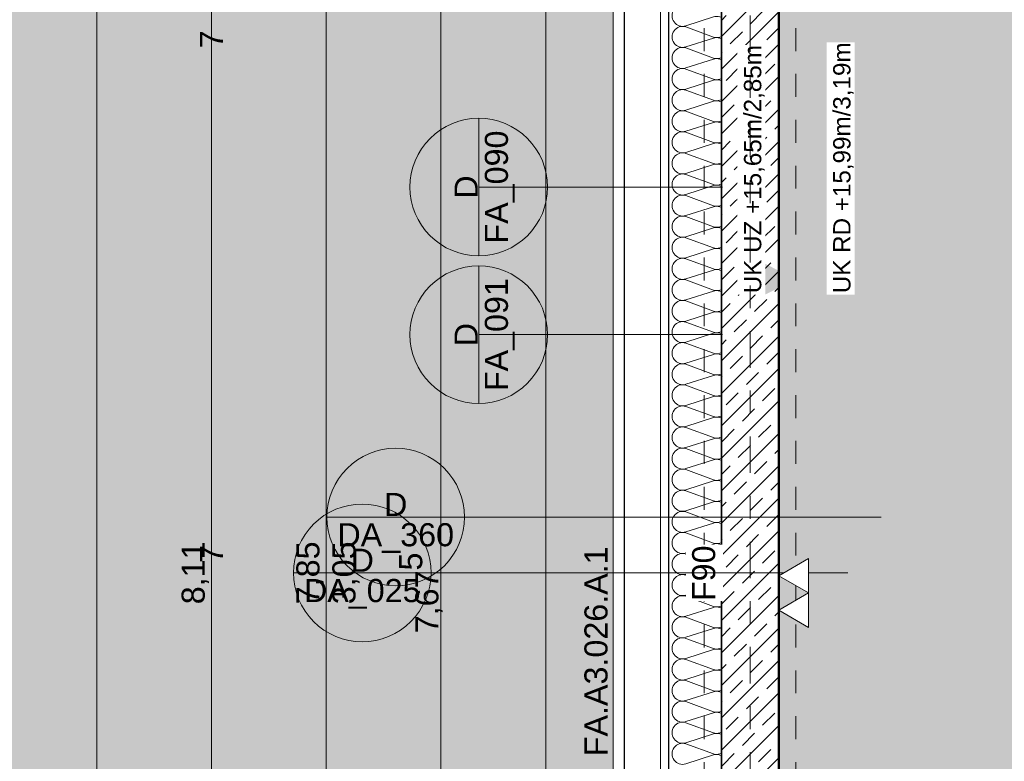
# Model space of a CAD drawing. Header units: metres. Extents: x -180 to 4, y -50 to 6.
# Tile 175 of 256: x -102.6 to -98.31, y -27.89 to -24.66. Entities that reach past the tile are written whole.
import ezdxf

# ---------------------------------------------------------------- set-up
doc = ezdxf.new("R2010")
doc.units = ezdxf.units.M
doc.header["$LTSCALE"] = 0.05
doc.header["$PDMODE"] = 1
doc.header["$PDSIZE"] = -2
doc.linetypes.add('Linienart-20', pattern=[2.116531, 1.058062, -1.058469])
doc.linetypes.add('Linienart-53', pattern=[5.291531, 3.175, -1.058062, 0.352704, -0.705764])
doc.layers.get('0').update_dxf_attribs({"lineweight": 25})
for name, color, linetype, lineweight, true_color in [('30 -33 Aussenwände- 7 Fassade_ Elemente', 7, 'Continuous', 9, 0x00aacc), ('30 -34 Innenwände- 1 tragend', 7, 'Continuous', 13, 0xdd0806), ('30 -35 Decken- 1 Konstruktion-Träger- Stahlbeton', 7, 'Continuous', 13, 0x33aa00), ('30 -36 Dächer- 3 Dachbeläge', 7, 'Continuous', 15, 0x9999ff), ('30 -36 Dächer- 3 Dachbeläge Gründach', 250, 'Continuous', 9, 0x333333), ('70 -72 Beschriftung- 1 Beschriftung allgemein', 7, 'Continuous', 9, 0xff6633), ('70 -72 Beschriftung- 2 Beschriftung Bauteile', 7, 'Continuous', 9, 0x9999ff), ('70 -72 Beschriftung- 7 Detailverweise', 7, 'Continuous', 9, 0x00dd00), ('70 -75 Raumstempel- 1 Raumstempel', 1, 'Continuous', 50, 0xff0000), ('70 -76 Bemaßung- 2 Allgemein', 7, 'Continuous', 5, 0x6666cc)]:
    doc.layers.add(name, color=color, linetype=linetype, lineweight=lineweight, true_color=true_color)
for name, color, linetype, lineweight in [('70 -71 Achsen- 1 Gebäudeachsen', 7, 'Linienart-53', 18), ('70 -75 Raumstempel- 3 Wandstempel', 7, 'Continuous', 50), ('Keine', 7, 'Continuous', 9)]:
    doc.layers.add(name, color=color, linetype=linetype, lineweight=lineweight)
doc.styles.add('Arial', font='arial.ttf')
doc.dimstyles.new('k+k 1_50', dxfattribs={"dimtxt": 0.100689, "dimasz": 0.05302, "dimexe": 0.05, "dimexo": 0.15, "dimgap": 0.01, "dimtad": 1, "dimdec": 3, "dimtxsty": 'Arial', "dimblk": 'VW_SLASH', "dimblk1": 'VW_SLASH', "dimblk2": 'VW_SLASH', "dimcen": 0, "dimdle": 0.05, "dimadec": 3, "dimazin": 0, "dimtfac": 0.75, "dimtdec": 3, "dimtix": 1, "dimtmove": 0, "dimatfit": 0, "dimldrblk": 'VW_SLASH-1', "dimfxl": 0.125, "dimfxlon": 1, "dimfrac": 2, "dimtolj": 1, "dimarcsym": 0})

# ---------------------------------------------------------------- blocks, each defined once
blk = doc.blocks.new('Gruppe-1514')
at = {"layer": '30 -33 Aussenwände- 7 Fassade_ Elemente', "color": 7, "lineweight": 9, "transparency": 33554687, "flags": 128}
blk.add_lwpolyline([(0.2065, -10.2723, 1.372583), (0.2065, -10.1848), (0.0865, -10.2234, -1.372995), (0.0865, -10.136), (0.2065, -10.1803, 1.372583), (0.2065, -10.0929), (0.0865, -10.1315, -1.372995), (0.0865, -10.044), (0.2065, -10.0884, 1.372583), (0.2065, -10.001), (0.0865, -10.0395, -1.372995), (0.0865, -9.9521), (0.2065, -9.9965, 1.372583), (0.2065, -9.909), (0.0865, -9.9476, -1.372995), (0.0865, -9.8602), (0.2065, -9.9045, 1.372583), (0.2065, -9.8171), (0.0865, -9.8557, -1.372995), (0.0865, -9.7683), (0.2065, -9.8126, 1.372583), (0.2065, -9.7252), (0.0865, -9.7638, -1.372995), (0.0865, -9.6763), (0.2065, -9.7207, 1.372583), (0.2065, -9.6333), (0.0865, -9.6718, -1.372995), (0.0865, -9.5844), (0.2065, -9.6288, 1.372583), (0.2065, -9.5413), (0.0865, -9.5799, -1.372995), (0.0865, -9.4925), (0.2065, -9.5368, 1.372583), (0.2065, -9.4494), (0.0865, -9.488, -1.372995), (0.0865, -9.4006), (0.2065, -9.4449, 1.372583), (0.2065, -9.3575), (0.0865, -9.3961, -1.372995), (0.0865, -9.3086), (0.2065, -9.353, 1.372583), (0.2065, -9.2656), (0.0865, -9.3041, -1.372995), (0.0865, -9.2167), (0.2065, -9.2611, 1.372583), (0.2065, -9.1736), (0.0865, -9.2122, -1.372995), (0.0865, -9.1248), (0.2065, -9.1691, 1.372583), (0.2065, -9.0817), (0.0865, -9.1203, -1.372995), (0.0865, -9.0328), (0.2065, -9.0772, 1.372583), (0.2065, -8.9898), (0.0865, -9.0283, -1.372995), (0.0865, -8.9409), (0.2065, -8.9853, 1.372583), (0.2065, -8.8979), (0.0865, -8.9364, -1.372995), (0.0865, -8.849), (0.2065, -8.8934, 1.372583), (0.2065, -8.8059), (0.0865, -8.8445, -1.372995), (0.0865, -8.7571), (0.2065, -8.8014, 1.372583), (0.2065, -8.714), (0.0865, -8.7526, -1.372995), (0.0865, -8.6651), (0.2065, -8.7095, 1.372583), (0.2065, -8.6221), (0.0865, -8.6606, -1.372995), (0.0865, -8.5732), (0.2065, -8.6176, 1.372583), (0.2065, -8.5301), (0.0865, -8.5687, -1.372995), (0.0865, -8.4813), (0.2065, -8.5256, 1.372583), (0.2065, -8.4382), (0.0865, -8.4768, -1.372995), (0.0865, -8.3894), (0.2065, -8.4337, 1.372583), (0.2065, -8.3463), (0.0865, -8.3849, -1.372995), (0.0865, -8.2974), (0.2065, -8.3418, 1.372583), (0.2065, -8.2544), (0.0865, -8.2929, -1.372995), (0.0865, -8.2055), (0.2065, -8.2499, 1.372583), (0.2065, -8.1624), (0.0865, -8.201, -1.372995), (0.0865, -8.1136), (0.2065, -8.1579, 1.372583), (0.2065, -8.0705), (0.0865, -8.1091, -1.372995), (0.0865, -8.0217), (0.2065, -8.066, 1.372583), (0.2065, -7.9786), (0.0865, -8.0172, -1.372995), (0.0865, -7.9297), (0.2065, -7.9741, 1.372583), (0.2065, -7.8867), (0.0865, -7.9252, -1.372995), (0.0865, -7.8378), (0.2065, -7.8822, 1.372583), (0.2065, -7.7947), (0.0865, -7.8333, -1.372995), (0.0865, -7.7459), (0.2065, -7.7902, 1.372583), (0.2065, -7.7028), (0.0865, -7.7414, -1.372995), (0.0865, -7.654), (0.2065, -7.6983, 1.372583), (0.2065, -7.6109), (0.0865, -7.6495, -1.372995), (0.0865, -7.562), (0.2065, -7.6064, 1.372583), (0.2065, -7.519), (0.0865, -7.5575, -1.372995), (0.0865, -7.4701), (0.2065, -7.5145, 1.372583), (0.2065, -7.427), (0.0865, -7.4656, -1.372995), (0.0865, -7.3782), (0.2065, -7.4225, 1.372583), (0.2065, -7.3351), (0.0865, -7.3737, -1.372995), (0.0865, -7.2862), (0.2065, -7.3306, 1.372583), (0.2065, -7.2432), (0.0865, -7.2817, -1.372995), (0.0865, -7.1943), (0.2065, -7.2387, 1.372583), (0.2065, -7.1513), (0.0865, -7.1898, -1.372995), (0.0865, -7.1024), (0.2065, -7.1468, 1.372583), (0.2065, -7.0593), (0.0865, -7.0979, -1.372995), (0.0865, -7.0105), (0.2065, -7.0548, 1.372583), (0.2065, -6.9674), (0.0865, -7.006, -1.372995), (0.0865, -6.9185)], format="xyb", dxfattribs=at)
blk = doc.blocks.new('Gruppe-1515')
at = {"layer": '30 -33 Aussenwände- 7 Fassade_ Elemente', "color": 7, "transparency": 33554687}
blk.add_blockref('Gruppe-1514', (0, 0), dxfattribs=at)
blk = doc.blocks.new('Dämmung-75')
at = {"layer": '30 -33 Aussenwände- 7 Fassade_ Elemente', "color": 7, "transparency": 33554687}
blk.add_blockref('Gruppe-1515', (0, 0), dxfattribs=at)
at = {"layer": '30 -33 Aussenwände- 7 Fassade_ Elemente', "color": 0, "flags": 1}
for tag in ['prm0_value', 'prm1_value', 'prm2_value', 'prm3_value', 'prm4_value', 'prm5_value', 'prm6_value', 'IFC_UUID', 'instanceID', 'prm0_name', 'prm0_type', 'prm1_name', 'prm1_type', 'prm2_name', 'prm2_type', 'prm3_name', 'prm3_type', 'prm4_name', 'prm4_type', 'prm5_name', 'prm5_type', 'prm6_name', 'prm6_type']:
    blk.add_attdef(tag, (-99.7718, -30.972), '', height=0.00018, dxfattribs=at)
blk = doc.blocks.new('Gruppe-1528')
at = {"color": 255}
blk.add_wipeout([(-100.018, -31.197), (-100.018, -22.947), (-99.221, -22.947), (-99.221, -31.197)], dxfattribs=at).dxf.layer = '30 -33 Aussenwände- 7 Fassade_ Elemente'
blk.add_wipeout([(-99.776, -30.972), (-99.428, -30.972), (-99.428, -23.172), (-99.776, -23.172), (-99.776, -23.017), (-100.018, -23.017), (-100.018, -31.127), (-99.776, -31.127)], dxfattribs=at).dxf.layer = '30 -33 Aussenwände- 7 Fassade_ Elemente'
at = {"layer": '30 -33 Aussenwände- 7 Fassade_ Elemente', "flags": 128}
blk.add_lwpolyline([(-99.776, -30.972), (-99.428, -30.972), (-99.428, -23.172), (-99.776, -23.172), (-99.776, -23.017), (-100.018, -23.017), (-100.018, -31.127), (-99.776, -31.127)], close=True, dxfattribs=at)
at = {"color": 255, "lineweight": 25}
blk.add_wipeout([(-99.776, -31.197), (-99.776, -22.947), (-99.661, -22.947), (-99.661, -23.172), (-99.503, -23.172), (-99.503, -30.972), (-99.661, -30.972), (-99.661, -31.197)], dxfattribs=at).dxf.layer = '30 -33 Aussenwände- 7 Fassade_ Elemente'
at = {"layer": '30 -33 Aussenwände- 7 Fassade_ Elemente', "lineweight": 25}
blk.add_line((-99.776, -31.197), (-99.776, -22.947), dxfattribs=at)
at = {"layer": '30 -33 Aussenwände- 7 Fassade_ Elemente', "lineweight": 25, "flags": 128}
blk.add_lwpolyline([(-99.661, -22.947), (-99.661, -23.172), (-99.503, -23.172), (-99.503, -30.972), (-99.661, -30.972), (-99.661, -31.197)], dxfattribs=at)
at = {"layer": '30 -33 Aussenwände- 7 Fassade_ Elemente', "color": 7, "rotation": 180}
blk.add_blockref('Dämmung-75', (-99.4945, -34.872), dxfattribs=at)
at = {"color": 255, "lineweight": 25}
blk.add_wipeout([(-99.968, -30.947), (-99.968, -23.197), (-99.776, -23.197), (-99.776, -30.947)], dxfattribs=at).dxf.layer = '30 -33 Aussenwände- 7 Fassade_ Elemente'
at = {"layer": '30 -33 Aussenwände- 7 Fassade_ Elemente', "lineweight": 25, "flags": 128}
blk.add_lwpolyline([(-99.968, -30.947), (-99.968, -23.197), (-99.776, -23.197), (-99.776, -30.947)], close=True, dxfattribs=at)
blk = doc.blocks.new('Gruppe-4258')
at = {"layer": '30 -35 Decken- 1 Konstruktion-Träger- Stahlbeton', "color": 7, "linetype": 'Linienart-20', "lineweight": 13, "transparency": 33554687}
for p, q in [((-99.621, -11.897), (-99.621, -30.997)), ((-99.221, -11.897), (-99.221, -30.997))]:
    blk.add_line(p, q, dxfattribs=at)
at = {"layer": '30 -35 Decken- 1 Konstruktion-Träger- Stahlbeton', "color": 0, "flags": 1}
for tag in ['IFC_UUID', 'instanceID']:
    blk.add_attdef(tag, (-99.621, -30.997), '', height=0.00018, dxfattribs=at)
blk = doc.blocks.new('_03-OG3_Tragwerk (2D)')
at = {"layer": '30 -33 Aussenwände- 7 Fassade_ Elemente', "color": 7}
blk.add_blockref('Gruppe-1528', (0, 0), dxfattribs=at)
at = {"color": 255, "lineweight": 5, "transparency": 33554687}
blk.add_wipeout([(-99.546, -23.147), (-99.296, -23.147), (-99.296, -30.997), (-99.546, -30.997)], dxfattribs=at).dxf.layer = '30 -34 Innenwände- 1 tragend'
at = {"layer": '30 -34 Innenwände- 1 tragend', "linetype": 'Continuous', "lineweight": 9, "transparency": 33554687}
h = blk.add_hatch(dxfattribs=at)
h.set_pattern_fill('Stahlbeton1 1mm SRF', style=0, pattern_type=2)
h.set_pattern_definition([(45, (0, 0), (0.07071068, -0.07071068), []), (45, (0.03536, -0.03536), (0.07071068, -0.07071068), [0.075, -0.05])])
h.paths.add_polyline_path([(-99.546, -23.147), (-99.296, -23.147), (-99.296, -30.997), (-99.546, -30.997)])
at = {"color": 255, "lineweight": 5, "transparency": 33554687}
blk.add_wipeout([(-99.296, -23.147), (-99.546, -23.147), (-99.546, -30.997), (-99.296, -30.997)], dxfattribs=at).dxf.layer = '30 -34 Innenwände- 1 tragend'
at = {"layer": '30 -34 Innenwände- 1 tragend', "linetype": 'Continuous', "lineweight": 9, "transparency": 33554687}
h = blk.add_hatch(dxfattribs=at)
h.set_pattern_fill('Stahlbeton1  SRF', style=0, pattern_type=2)
h.set_pattern_definition([(45, (0, 0), (0.07071068, -0.07071068), []), (45, (0.03536, -0.03536), (0.07071068, -0.07071068), [0.075, -0.05])])
h.paths.add_polyline_path([(-99.296, -23.147), (-99.546, -23.147), (-99.546, -30.997), (-99.296, -30.997)])
at = {"layer": '30 -34 Innenwände- 1 tragend', "color": 7, "linetype": 'Continuous', "lineweight": 35, "transparency": 33554687}
for p, q in [((-99.546, -23.147), (-99.546, -30.997)), ((-99.296, -23.147), (-99.296, -30.997))]:
    blk.add_line(p, q, dxfattribs=at)
at = {"layer": '30 -34 Innenwände- 1 tragend', "transparency": 33554687}
for p, q in [((-99.546, -23.147), (-99.546, -30.997)), ((-99.296, -23.147), (-99.296, -30.997))]:
    blk.add_line(p, q, dxfattribs=at)
at = {"layer": '30 -35 Decken- 1 Konstruktion-Träger- Stahlbeton'}
blk.add_blockref('Gruppe-4258', (0, 0), dxfattribs=at)
blk = doc.blocks.new('Gruppe-7578')
at = {"color": 255}
blk.add_wipeout([(-99.5384, -27.195), (-99.5384, -26.9491), (-99.7006, -26.9491), (-99.7006, -27.195)], dxfattribs=at).dxf.layer = '70 -75 Raumstempel- 3 Wandstempel'
at = {"layer": '70 -75 Raumstempel- 3 Wandstempel', "insert": (-99.6736, -27.195), "char_height": 0.10069, "attachment_point": 1, "rotation": 90, "line_spacing_factor": 0.970891, "style": 'Arial'}
blk.add_mtext('F90', dxfattribs=at)
blk = doc.blocks.new('Gruppe-8349')
at = {"layer": '70 -72 Beschriftung- 7 Detailverweise'}
blk.add_line((-0.335, 0), (-0.935, 0), dxfattribs=at)
at = {"layer": '70 -72 Beschriftung- 7 Detailverweise', "flags": 128}
blk.add_lwpolyline([(-0.335, 0), (-0.3364, -0.0294), (-0.3408, -0.0585), (-0.3479, -0.0871), (-0.3578, -0.1148), (-0.3704, -0.1414), (-0.3856, -0.1667), (-0.4031, -0.1903), (-0.4229, -0.2121), (-0.4447, -0.2319), (-0.4683, -0.2494), (-0.4936, -0.2646), (-0.5202, -0.2772), (-0.5479, -0.2871), (-0.5765, -0.2942), (-0.6056, -0.2986), (-0.635, -0.3), (-0.6644, -0.2986), (-0.6935, -0.2942), (-0.7221, -0.2871), (-0.7498, -0.2772), (-0.7764, -0.2646), (-0.8017, -0.2494), (-0.8253, -0.2319), (-0.8471, -0.2121), (-0.8669, -0.1903), (-0.8844, -0.1667), (-0.8996, -0.1414), (-0.9122, -0.1148), (-0.9221, -0.0871), (-0.9292, -0.0585), (-0.9336, -0.0294), (-0.935, 0), (-0.9336, 0.0294), (-0.9292, 0.0585), (-0.9221, 0.0871), (-0.9122, 0.1148), (-0.8996, 0.1414), (-0.8844, 0.1667), (-0.8669, 0.1903), (-0.8471, 0.2121), (-0.8253, 0.2319), (-0.8017, 0.2494), (-0.7764, 0.2646), (-0.7498, 0.2772), (-0.7221, 0.2871), (-0.6935, 0.2942), (-0.6644, 0.2986), (-0.635, 0.3), (-0.6056, 0.2986), (-0.5765, 0.2942), (-0.5479, 0.2871), (-0.5202, 0.2772), (-0.4936, 0.2646), (-0.4683, 0.2494), (-0.4447, 0.2319), (-0.4229, 0.2121), (-0.4031, 0.1903), (-0.3856, 0.1667), (-0.3704, 0.1414), (-0.3578, 0.1148), (-0.3479, 0.0871), (-0.3408, 0.0585), (-0.3364, 0.0294)], close=True, dxfattribs=at)
at = {"layer": '70 -72 Beschriftung- 7 Detailverweise'}
blk.add_point((-0.635, 0), dxfattribs=at)
at = {"layer": '70 -72 Beschriftung- 7 Detailverweise', "line_spacing_factor": 0.96878, "style": 'Arial'}
for s, insert, char_height, attachment_point in [('D', (-0.635, 0.0046), 0.1007, 8), ('DA_025', (-0.635, -0.0267), 0.10069, 2)]:
    blk.add_mtext(s, dxfattribs=dict(at, insert=insert, char_height=char_height, attachment_point=attachment_point))
blk = doc.blocks.new('Referenzmarkierung-55')
at = {"layer": '70 -72 Beschriftung- 7 Detailverweise', "transparency": 33554687}
for q in [(-0.635, 0), (1.4805, 0)]:
    blk.add_line((0, 0), q, dxfattribs=at)
at = {"layer": '70 -72 Beschriftung- 7 Detailverweise', "color": 7, "transparency": 33554687}
blk.add_blockref('Gruppe-8349', (0, 0), dxfattribs=at)
blk = doc.blocks.new('Gruppe-8878')
at = {"layer": '30 -36 Dächer- 3 Dachbeläge Gründach', "linetype": 'Continuous', "lineweight": 0, "true_color": 0xe7eedf, "transparency": 33554687}
blk.add_hatch(color=254, dxfattribs=at).paths.add_polyline_path([(-100.01799996, -31.79404198), (-100.01799996, -31.61704198), (-100.31099996, -31.61704198), (-100.31099996, -12.39704198), (-159.47099996, -12.39704198), (-159.47099996, -39.25704198), (-99.61099996, -39.25704198), (-99.61099996, -31.79404198)])
at = {"layer": '30 -36 Dächer- 3 Dachbeläge Gründach', "flags": 128}
blk.add_lwpolyline([(-100.01799996, -31.79404198), (-100.01799996, -31.61704198), (-100.31099996, -31.61704198), (-100.31099996, -12.39704198), (-159.47099996, -12.39704198), (-159.47099996, -39.25704198), (-99.61099996, -39.25704198), (-99.61099996, -31.79404198)], close=True, dxfattribs=at)
at = {"color": 255, "linetype": 'Continuous', "lineweight": 9, "transparency": 33554687}
blk.add_wipeout([(-99.13099996, -31.79404198), (-99.13099996, -39.73704198), (-129.83124836, -39.73704198), (-129.83124836, -39.25704198), (-100.31099996, -39.25704198), (-100.31099996, -12.71704198), (-129.83124836, -12.71704198), (-129.83124836, -12.23704198), (-100.01799996, -12.23704198), (-100.01799996, -31.12704198), (-99.83999996, -31.12704198), (-99.83999996, -31.61604198), (-99.35099996, -31.61604198), (-99.35099996, -31.79404198)], dxfattribs=at).dxf.layer = '30 -36 Dächer- 3 Dachbeläge'
at = {"layer": '30 -36 Dächer- 3 Dachbeläge', "linetype": 'Continuous', "lineweight": 9, "transparency": 33554687}
h = blk.add_hatch(dxfattribs=at)
h.set_pattern_fill('{914A209A-ED12-11EE-87B6-5CE', style=0, pattern_type=2)
h.set_pattern_definition([(-22, (-91.4235, -34.937042), (-0.018555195, 0.04226461), [0.000625, -0.061875]), (14, (-91.415251, -34.959718), (-0.0371103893, -0.0278327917), [0.000625, -0.030625]), (-3.77456, (-91.474014, -34.97415), (-0.01958604, 0.065974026), [0.00028186, -0.093671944]), (-68, (-91.30392, -34.91024), (0.1926424, 0.04407994), [0.00028125, -0.09346875]), (96, (-91.437934, -35.001983), (-0.036105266, -0.06319548), [0.0005625, -0.0931875]), (132, (-91.4101, -34.97828), (0.040202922, 0.004123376), [0.0003125, -0.0621875]), (-17, (-91.442055, -34.96178), (0.0930531, 0.028928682), [0.000625, -0.061875]), (-145, (-91.4369, -34.956625), (0.06266964, -0.040092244), [0.000625, -0.061875]), (-137, (-91.45133, -34.953533), (0.049444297, -0.02123569), [0.000625, -0.061875])])
h.paths.add_polyline_path([(-100.01799996, -31.12704198), (-99.83999996, -31.12704198), (-99.83999996, -31.61604198), (-99.35099996, -31.61604198), (-99.35099996, -31.79404198), (-99.13099996, -31.79404198), (-99.13099996, -39.73704198), (-160.51099996, -39.73704198), (-160.51099996, -31.61704198), (-159.93099996, -31.61704198), (-159.93099996, -12.23704198), (-100.01799996, -12.23704198)])
h.paths.add_polyline_path([(-159.47099996, -39.25704198), (-100.31099996, -39.25704198), (-100.31099996, -12.71704198), (-159.47099996, -12.71704198)])
at = {"layer": '30 -36 Dächer- 3 Dachbeläge', "color": 161, "linetype": 'Continuous', "lineweight": 9, "true_color": 0x9999ff, "transparency": 33554687, "flags": 128}
for points in [[(-100.01799996, -31.12704198), (-99.83999996, -31.12704198), (-99.83999996, -31.61604198), (-99.35099996, -31.61604198), (-99.35099996, -31.79404198), (-99.13099996, -31.79404198), (-99.13099996, -39.73704198), (-160.51099996, -39.73704198), (-160.51099996, -31.61704198), (-159.93099996, -31.61704198), (-159.93099996, -12.23704198), (-100.01799996, -12.23704198)], [(-159.47099996, -39.25704198), (-100.31099996, -39.25704198), (-100.31099996, -12.71704198), (-159.47099996, -12.71704198)]]:
    blk.add_lwpolyline(points, close=True, dxfattribs=at)
at = {"layer": '70 -72 Beschriftung- 7 Detailverweise'}
blk.add_line((-100.66509163, -26.82876819), (-101.26509163, -26.82876819), dxfattribs=at)
at = {"layer": '70 -72 Beschriftung- 7 Detailverweise', "transparency": 33554687}
for q in [(-100.96509163, -26.82876819), (-98.84956613, -26.82876819)]:
    blk.add_line((-100.33009163, -26.82876819), q, dxfattribs=at)
at = {"layer": '70 -72 Beschriftung- 7 Detailverweise', "flags": 128}
blk.add_lwpolyline([(-100.66509163, -26.82876819), (-100.66653621, -26.85817333), (-100.67085605, -26.88729529), (-100.67800953, -26.91585359), (-100.68792777, -26.94357322), (-100.70051525, -26.97018721), (-100.71565075, -26.99543926), (-100.7331885, -27.01908618), (-100.7529596, -27.04090023), (-100.77477365, -27.06067133), (-100.79842056, -27.07820908), (-100.82367261, -27.09334457), (-100.8502866, -27.10593205), (-100.87800623, -27.11585029), (-100.90656454, -27.12300378), (-100.93568649, -27.12732361), (-100.96509163, -27.12876819), (-100.99449677, -27.12732361), (-101.02361873, -27.12300378), (-101.05217704, -27.11585029), (-101.07989666, -27.10593205), (-101.10651065, -27.09334457), (-101.1317627, -27.07820908), (-101.15540962, -27.06067133), (-101.17722367, -27.04090023), (-101.19699477, -27.01908618), (-101.21453252, -26.99543926), (-101.22966801, -26.97018721), (-101.24225549, -26.94357322), (-101.25217373, -26.91585359), (-101.25932722, -26.88729529), (-101.26364705, -26.85817333), (-101.26509163, -26.82876819), (-101.26364705, -26.79936305), (-101.25932722, -26.7702411), (-101.25217373, -26.74168279), (-101.24225549, -26.71396316), (-101.22966801, -26.68734917), (-101.21453252, -26.66209712), (-101.19699477, -26.63845021), (-101.17722367, -26.61663616), (-101.15540962, -26.59686506), (-101.1317627, -26.57932731), (-101.10651065, -26.56419181), (-101.07989666, -26.55160433), (-101.05217704, -26.54168609), (-101.02361873, -26.53453261), (-100.99449677, -26.53021277), (-100.96509163, -26.52876819), (-100.93568649, -26.53021277), (-100.90656454, -26.53453261), (-100.87800623, -26.54168609), (-100.8502866, -26.55160433), (-100.82367261, -26.56419181), (-100.79842056, -26.57932731), (-100.77477365, -26.59686506), (-100.7529596, -26.61663616), (-100.7331885, -26.63845021), (-100.71565075, -26.66209712), (-100.70051525, -26.68734917), (-100.68792777, -26.71396316), (-100.67800953, -26.74168279), (-100.67085605, -26.7702411), (-100.66653621, -26.79936305)], close=True, dxfattribs=at)
at = {"layer": '70 -72 Beschriftung- 7 Detailverweise'}
blk.add_point((-100.96509163, -26.82876819), dxfattribs=at)
blk.add_blockref('Referenzmarkierung-55', (-100.47599996, -27.07204198), dxfattribs=at)
at = {"layer": '70 -72 Beschriftung- 7 Detailverweise', "line_spacing_factor": 0.96878, "style": 'Arial'}
for s, insert, char_height, attachment_point in [('D', (-100.96509163, -26.82418208), 0.10068866, 8), ('DA_360', (-100.96509163, -26.85543231), 0.100688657, 2)]:
    blk.add_mtext(s, dxfattribs=dict(at, insert=insert, char_height=char_height, attachment_point=attachment_point))
blk = doc.blocks.new('_OG3_2D (2D)')
at = {"layer": '70 -75 Raumstempel- 1 Raumstempel', "linetype": 'Continuous', "lineweight": 0, "true_color": 0xff0000}
blk.add_hatch(color=1, dxfattribs=at).paths.add_polyline_path([(-91.39599996, -22.91204198), (-91.39599996, -23.32204198), (-91.24599996, -23.32204198), (-91.24599996, -30.99704198), (-99.29599996, -30.99704198), (-99.29599996, -23.32204198), (-94.30099996, -23.32204198), (-94.30099996, -22.91204198)])
at = {"layer": '30 -33 Aussenwände- 7 Fassade_ Elemente', "flags": 128}
blk.add_lwpolyline([(-0.03099996, -0.05704198), (-0.03099996, -20.33704198), (-24.78099996, -20.33704198), (-24.78099996, -31.58704198), (-50.31099996, -31.58704198), (-50.31099996, -20.33704198), (-74.28099996, -20.33704198), (-74.28099996, -31.58704198), (-99.81099996, -31.58704198), (-99.81099996, -11.30704198), (-83.31099996, -11.30704198), (-83.31099996, -0.05704198), (-49.53099996, -0.05704198), (-49.53099996, -11.30704198), (-33.81099996, -11.30704198), (-33.81099996, -0.05704198)], close=True, dxfattribs=at)
at = {"layer": '70 -75 Raumstempel- 1 Raumstempel', "flags": 128}
blk.add_lwpolyline([(-91.39599996, -22.91204198), (-91.39599996, -23.32204198), (-91.24599996, -23.32204198), (-91.24599996, -30.99704198), (-99.29599996, -30.99704198), (-99.29599996, -23.32204198), (-94.30099996, -23.32204198), (-94.30099996, -22.91204198)], close=True, dxfattribs=at)
at = {"layer": '70 -75 Raumstempel- 3 Wandstempel', "color": 7}
blk.add_blockref('Gruppe-7578', (0, 0), dxfattribs=at)
at = {"layer": '70 -72 Beschriftung- 1 Beschriftung allgemein', "color": 7}
blk.add_blockref('Gruppe-8878', (0, 0), dxfattribs=at)
blk = doc.blocks.new('VW_SLASH')
at = {"color": 0, "linetype": 'ByBlock', "lineweight": -2, "transparency": 16777216}
blk.add_line((0.943, 0), (-1, 0), dxfattribs=at)
at = {"color": 0, "lineweight": 20, "transparency": 16777216, "flags": 128}
blk.add_lwpolyline([(0.5, 0.5), (-0.5, -0.5)], dxfattribs=at)
blk = doc.blocks.new('*D9801')
at = {"layer": '70 -76 Bemaßung- 2 Allgemein', "color": 0, "lineweight": -2}
for p, q in [((-100.643, -23.322), (-100.818, -23.322)), ((-100.768, -30.944), (-100.768, -23.3751)), ((-100.643, -30.997), (-100.818, -30.997))]:
    blk.add_line(p, q, dxfattribs=at)
at = {"layer": 'Defpoints', "color": 0}
for p in [(-100.768, -23.322), (-99.221, -23.322), (-99.196, -30.997)]:
    blk.add_point(p, dxfattribs=at)
at = {"layer": '70 -76 Bemaßung- 2 Allgemein', "color": 0, "lineweight": -2, "xscale": 0.05302001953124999, "yscale": 0.05302001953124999, "zscale": 0.05302001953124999}
for p, rotation in [((-100.768, -23.322), 90), ((-100.768, -30.997), 270)]:
    blk.add_blockref('VW_SLASH', p, dxfattribs=dict(at, rotation=rotation))
at = {"layer": '70 -76 Bemaßung- 2 Allgemein', "color": 0, "insert": (-100.8552, -27.1595), "char_height": 0.100689, "attachment_point": 5, "rotation": 90, "style": 'Arial'}
blk.add_mtext('\\A1;7,67\\S5^ ;', dxfattribs=at)
blk = doc.blocks.new('VW_SLASH-1')
at = {"color": 0, "linetype": 'ByBlock', "lineweight": -2, "transparency": 16777216}
blk.add_line((0.943, 0), (-1, 0), dxfattribs=at)
at = {"color": 0, "lineweight": 5, "transparency": 16777216, "flags": 128}
blk.add_lwpolyline([(0.5, 0.5), (-0.5, -0.5)], dxfattribs=at)
blk = doc.blocks.new('Gruppe-9204')
at = {"layer": '70 -76 Bemaßung- 2 Allgemein', "insert": (-101.2413, -27.072), "char_height": 0.10069, "width": 0.455, "attachment_point": 2, "rotation": 90, "line_spacing_factor": 0.96878, "style": 'Arial'}
blk.add_mtext('3,05', dxfattribs=at)
blk = doc.blocks.new('Gruppe-9315')
at = {"color": 255, "linetype": 'Continuous', "lineweight": 9}
blk.add_wipeout([(-99.1661, -27.1595), (-99.296, -27.0845), (-99.1661, -27.0095)], dxfattribs=at).dxf.layer = '70 -72 Beschriftung- 2 Beschriftung Bauteile'
at = {"layer": '70 -72 Beschriftung- 2 Beschriftung Bauteile', "linetype": 'Continuous', "lineweight": 9, "flags": 128}
blk.add_lwpolyline([(-99.1661, -27.1595), (-99.296, -27.0845), (-99.1661, -27.0095)], close=True, dxfattribs=at)
at = {"color": 255, "linetype": 'Continuous', "lineweight": 9}
blk.add_wipeout([(-99.1661, -27.3095), (-99.296, -27.2345), (-99.1661, -27.1595)], dxfattribs=at).dxf.layer = '70 -72 Beschriftung- 2 Beschriftung Bauteile'
at = {"layer": '70 -72 Beschriftung- 2 Beschriftung Bauteile', "linetype": 'Continuous', "lineweight": 9, "flags": 128}
blk.add_lwpolyline([(-99.1661, -27.3095), (-99.296, -27.2345), (-99.1661, -27.1595)], close=True, dxfattribs=at)
at = {"layer": '70 -72 Beschriftung- 2 Beschriftung Bauteile', "linetype": 'Continuous', "lineweight": 5}
blk.add_point((-99.296, -27.1595), dxfattribs=at)
blk = doc.blocks.new('Gruppe-9316')
at = {"layer": '70 -72 Beschriftung- 2 Beschriftung Bauteile', "color": 7}
blk.add_blockref('Gruppe-9315', (0, 0), dxfattribs=at)
blk = doc.blocks.new('Gruppe-9507')
at = {"layer": '70 -76 Bemaßung- 2 Allgemein', "color": 7, "linetype": 'Continuous'}
blk.add_solid([(-99.0875, -25.8586), (-99.221, -25.792), (-99.0876, -25.7251)], dxfattribs=at)
at = {"color": 255}
blk.add_wipeout([(-98.9658, -25.8586), (-98.9658, -24.7595), (-99.0875, -24.7595), (-99.0875, -25.8586)], dxfattribs=at).dxf.layer = '70 -76 Bemaßung- 2 Allgemein'
at = {"layer": '70 -76 Bemaßung- 2 Allgemein', "insert": (-98.9693, -24.7595), "char_height": 0.075516, "attachment_point": 9, "rotation": 90, "line_spacing_factor": 0.973705, "style": 'Arial'}
blk.add_mtext('UK RD +15,99m/3,19m', dxfattribs=at)
blk = doc.blocks.new('Gruppe-9508')
at = {"color": 255}
blk.add_wipeout([(-99.3545, -25.8586), (-99.3545, -24.7713), (-99.4762, -24.7713), (-99.4762, -25.8586)], dxfattribs=at).dxf.layer = '70 -76 Bemaßung- 2 Allgemein'
at = {"layer": '70 -76 Bemaßung- 2 Allgemein', "color": 7, "linetype": 'Continuous'}
blk.add_solid([(-99.3545, -25.8586), (-99.221, -25.792), (-99.3544, -25.7251)], dxfattribs=at)
at = {"layer": '70 -76 Bemaßung- 2 Allgemein', "insert": (-99.358, -24.7713), "char_height": 0.075516, "attachment_point": 9, "rotation": 90, "line_spacing_factor": 0.973705, "style": 'Arial'}
blk.add_mtext('UK UZ +15,65m/2,85m', dxfattribs=at)
blk = doc.blocks.new('Gruppe-9556')
at = {"layer": '70 -76 Bemaßung- 2 Allgemein'}
blk.add_blockref('Gruppe-9507', (0, 0), dxfattribs=at)
blk.add_blockref('Gruppe-9508', (0, 0), dxfattribs=at)
blk = doc.blocks.new('Gruppe-9695')
at = {"layer": '70 -72 Beschriftung- 7 Detailverweise'}
blk.add_line((-100.6034, -25.7335), (-100.6034, -26.3335), dxfattribs=at)
at = {"layer": '70 -72 Beschriftung- 7 Detailverweise', "flags": 128}
blk.add_lwpolyline([(-100.3034, -26.0335), (-100.3048, -26.0629), (-100.3091, -26.092), (-100.3163, -26.1206), (-100.3262, -26.1483), (-100.3388, -26.1749), (-100.3539, -26.2002), (-100.3714, -26.2238), (-100.3912, -26.2456), (-100.413, -26.2654), (-100.4367, -26.2829), (-100.4619, -26.2981), (-100.4885, -26.3106), (-100.5163, -26.3206), (-100.5448, -26.3277), (-100.5739, -26.332), (-100.6034, -26.3335), (-100.6328, -26.332), (-100.6619, -26.3277), (-100.6904, -26.3206), (-100.7182, -26.3106), (-100.7448, -26.2981), (-100.77, -26.2829), (-100.7937, -26.2654), (-100.8155, -26.2456), (-100.8353, -26.2238), (-100.8528, -26.2002), (-100.8679, -26.1749), (-100.8805, -26.1483), (-100.8904, -26.1206), (-100.8976, -26.092), (-100.9019, -26.0629), (-100.9034, -26.0335), (-100.9019, -26.0041), (-100.8976, -25.975), (-100.8904, -25.9464), (-100.8805, -25.9187), (-100.8679, -25.8921), (-100.8528, -25.8668), (-100.8353, -25.8432), (-100.8155, -25.8214), (-100.7937, -25.8016), (-100.77, -25.784), (-100.7448, -25.7689), (-100.7182, -25.7563), (-100.6904, -25.7464), (-100.6619, -25.7392), (-100.6328, -25.7349), (-100.6034, -25.7335), (-100.5739, -25.7349), (-100.5448, -25.7392), (-100.5163, -25.7464), (-100.4885, -25.7563), (-100.4619, -25.7689), (-100.4367, -25.784), (-100.413, -25.8016), (-100.3912, -25.8214), (-100.3714, -25.8432), (-100.3539, -25.8668), (-100.3388, -25.8921), (-100.3262, -25.9187), (-100.3163, -25.9464), (-100.3091, -25.975), (-100.3048, -26.0041)], close=True, dxfattribs=at)
at = {"layer": '70 -72 Beschriftung- 7 Detailverweise'}
blk.add_point((-100.6034, -26.0335), dxfattribs=at)
at = {"layer": '70 -72 Beschriftung- 7 Detailverweise', "rotation": 90, "line_spacing_factor": 0.96878, "style": 'Arial'}
for s, insert, char_height, attachment_point in [('FA_091', (-100.5767, -26.0335), 0.10069, 2), ('D', (-100.6079, -26.0335), 0.1007, 8)]:
    blk.add_mtext(s, dxfattribs=dict(at, insert=insert, char_height=char_height, attachment_point=attachment_point))
blk = doc.blocks.new('Gruppe-9696')
at = {"layer": '70 -72 Beschriftung- 7 Detailverweise', "transparency": 33554687}
for q in [(-100.6034, -26.0335), (-99.5408, -26.0335)]:
    blk.add_line((-99.9178, -26.0335), q, dxfattribs=at)
at = {"layer": '70 -72 Beschriftung- 7 Detailverweise', "color": 7, "transparency": 33554687}
blk.add_blockref('Gruppe-9695', (0, 0), dxfattribs=at)
blk = doc.blocks.new('Gruppe-9697')
at = {"layer": '70 -72 Beschriftung- 7 Detailverweise'}
blk.add_line((-100.6034, -25.09), (-100.6034, -25.69), dxfattribs=at)
at = {"layer": '70 -72 Beschriftung- 7 Detailverweise', "flags": 128}
blk.add_lwpolyline([(-100.3034, -25.39), (-100.3048, -25.4194), (-100.3091, -25.4485), (-100.3163, -25.4771), (-100.3262, -25.5048), (-100.3388, -25.5314), (-100.3539, -25.5567), (-100.3714, -25.5803), (-100.3912, -25.6021), (-100.413, -25.6219), (-100.4367, -25.6394), (-100.4619, -25.6546), (-100.4885, -25.6672), (-100.5163, -25.6771), (-100.5448, -25.6842), (-100.5739, -25.6886), (-100.6034, -25.69), (-100.6328, -25.6886), (-100.6619, -25.6842), (-100.6904, -25.6771), (-100.7182, -25.6672), (-100.7448, -25.6546), (-100.77, -25.6394), (-100.7937, -25.6219), (-100.8155, -25.6021), (-100.8353, -25.5803), (-100.8528, -25.5567), (-100.8679, -25.5314), (-100.8805, -25.5048), (-100.8904, -25.4771), (-100.8976, -25.4485), (-100.9019, -25.4194), (-100.9034, -25.39), (-100.9019, -25.3606), (-100.8976, -25.3315), (-100.8904, -25.3029), (-100.8805, -25.2752), (-100.8679, -25.2486), (-100.8528, -25.2233), (-100.8353, -25.1997), (-100.8155, -25.1779), (-100.7937, -25.1581), (-100.77, -25.1406), (-100.7448, -25.1254), (-100.7182, -25.1128), (-100.6904, -25.1029), (-100.6619, -25.0958), (-100.6328, -25.0914), (-100.6034, -25.09), (-100.5739, -25.0914), (-100.5448, -25.0958), (-100.5163, -25.1029), (-100.4885, -25.1128), (-100.4619, -25.1254), (-100.4367, -25.1406), (-100.413, -25.1581), (-100.3912, -25.1779), (-100.3714, -25.1997), (-100.3539, -25.2233), (-100.3388, -25.2486), (-100.3262, -25.2752), (-100.3163, -25.3029), (-100.3091, -25.3315), (-100.3048, -25.3606)], close=True, dxfattribs=at)
at = {"layer": '70 -72 Beschriftung- 7 Detailverweise'}
blk.add_point((-100.6034, -25.39), dxfattribs=at)
at = {"layer": '70 -72 Beschriftung- 7 Detailverweise', "rotation": 90, "line_spacing_factor": 0.96878, "style": 'Arial'}
for s, insert, char_height, attachment_point in [('FA_090', (-100.5767, -25.39), 0.10069, 2), ('D', (-100.6079, -25.39), 0.1007, 8)]:
    blk.add_mtext(s, dxfattribs=dict(at, insert=insert, char_height=char_height, attachment_point=attachment_point))
blk = doc.blocks.new('Gruppe-9698')
at = {"layer": '70 -72 Beschriftung- 7 Detailverweise', "transparency": 33554687}
for q in [(-100.6034, -25.39), (-99.5408, -25.39)]:
    blk.add_line((-99.9178, -25.39), q, dxfattribs=at)
at = {"layer": '70 -72 Beschriftung- 7 Detailverweise', "color": 7, "transparency": 33554687}
blk.add_blockref('Gruppe-9697', (0, 0), dxfattribs=at)
blk = doc.blocks.new('*D11542')
at = {"layer": '70 -76 Bemaßung- 2 Allgemein', "color": 0, "lineweight": -2}
for p, q in [((-102.121, -11.697), (-102.218, -11.697)), ((-102.268, -31.144), (-102.268, -11.7501)), ((-102.118, -31.197), (-102.218, -31.197))]:
    blk.add_line(p, q, dxfattribs=at)
at = {"layer": 'Defpoints', "color": 0}
for p in [(-102.271, -11.697), (-102.268, -11.697), (-102.268, -31.197)]:
    blk.add_point(p, dxfattribs=at)
at = {"layer": '70 -76 Bemaßung- 2 Allgemein', "color": 0, "lineweight": -2, "xscale": 0.05302001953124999, "yscale": 0.05302001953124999, "zscale": 0.05302001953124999}
for p, rotation in [((-102.268, -11.697), 90), ((-102.268, -31.197), 270)]:
    blk.add_blockref('VW_SLASH', p, dxfattribs=dict(at, rotation=rotation))
at = {"layer": '70 -76 Bemaßung- 2 Allgemein', "color": 0, "insert": (-102.3385, -21.447), "char_height": 0.10069, "attachment_point": 5, "rotation": 90, "style": 'Arial'}
blk.add_mtext('\\A1;19,50', dxfattribs=at)
blk = doc.blocks.new('*D11550')
at = {"layer": '70 -76 Bemaßung- 2 Allgemein', "color": 0, "lineweight": -2}
for p, q in [((-101.768, -8.644), (-101.768, -8.591)), ((-101.918, -8.697), (-101.818, -8.697)), ((-101.768, -8.767), (-101.768, -8.697)), ((-101.643, -8.767), (-101.818, -8.767)), ((-101.768, -8.8201), (-101.768, -8.8731))]:
    blk.add_line(p, q, dxfattribs=at)
at = {"layer": 'Defpoints', "color": 0}
for p in [(-101.768, -8.697), (-101.768, -8.697), (-83.518, -8.767)]:
    blk.add_point(p, dxfattribs=at)
at = {"layer": '70 -76 Bemaßung- 2 Allgemein', "color": 0, "lineweight": -2, "xscale": 0.05302001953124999, "yscale": 0.05302001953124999, "zscale": 0.05302001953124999}
for p, rotation in [((-101.768, -8.697), 270), ((-101.768, -8.767), 90)]:
    blk.add_blockref('VW_SLASH', p, dxfattribs=dict(at, rotation=rotation))
at = {"layer": '70 -76 Bemaßung- 2 Allgemein', "color": 0, "insert": (-101.768, -26.9905), "char_height": 0.10069, "attachment_point": 5, "rotation": 90, "style": 'Arial'}
blk.add_mtext('\\A1;7', dxfattribs=at)
blk = doc.blocks.new('*D11563')
at = {"layer": '70 -76 Bemaßung- 2 Allgemein', "color": 0, "lineweight": -2}
for p, q in [((-101.768, -22.894), (-101.768, -22.841)), ((-101.918, -22.947), (-101.818, -22.947)), ((-101.768, -23.017), (-101.768, -22.947)), ((-101.643, -23.017), (-101.818, -23.017)), ((-101.768, -23.0701), (-101.768, -23.1231))]:
    blk.add_line(p, q, dxfattribs=at)
at = {"layer": 'Defpoints', "color": 0}
for p in [(-101.768, -22.947), (-101.768, -22.947), (-100.018, -23.017)]:
    blk.add_point(p, dxfattribs=at)
at = {"layer": '70 -76 Bemaßung- 2 Allgemein', "color": 0, "lineweight": -2, "xscale": 0.05302001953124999, "yscale": 0.05302001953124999, "zscale": 0.05302001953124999}
for p, rotation in [((-101.768, -22.947), 270), ((-101.768, -23.017), 90)]:
    blk.add_blockref('VW_SLASH', p, dxfattribs=dict(at, rotation=rotation))
at = {"layer": '70 -76 Bemaßung- 2 Allgemein', "color": 0, "insert": (-101.768, -24.7464), "char_height": 0.10069, "attachment_point": 5, "rotation": 90, "style": 'Arial'}
blk.add_mtext('\\A1;7', dxfattribs=at)
blk = doc.blocks.new('*D11564')
at = {"layer": '70 -76 Bemaßung- 2 Allgemein', "color": 0, "lineweight": -2}
for p, q in [((-101.643, -23.017), (-101.818, -23.017)), ((-101.768, -31.074), (-101.768, -23.0701)), ((-101.643, -31.127), (-101.818, -31.127))]:
    blk.add_line(p, q, dxfattribs=at)
at = {"layer": 'Defpoints', "color": 0}
for p in [(-101.768, -23.017), (-100.018, -23.017), (-100.018, -31.127)]:
    blk.add_point(p, dxfattribs=at)
at = {"layer": '70 -76 Bemaßung- 2 Allgemein', "color": 0, "lineweight": -2, "xscale": 0.05302001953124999, "yscale": 0.05302001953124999, "zscale": 0.05302001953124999}
for p, rotation in [((-101.768, -23.017), 90), ((-101.768, -31.127), 270)]:
    blk.add_blockref('VW_SLASH', p, dxfattribs=dict(at, rotation=rotation))
at = {"layer": '70 -76 Bemaßung- 2 Allgemein', "color": 0, "insert": (-101.8385, -27.072), "char_height": 0.10069, "attachment_point": 5, "rotation": 90, "style": 'Arial'}
blk.add_mtext('\\A1;8,11', dxfattribs=at)
blk = doc.blocks.new('*D11583')
at = {"layer": '70 -76 Bemaßung- 2 Allgemein', "color": 0, "lineweight": -2}
for p, q in [((-101.143, -23.147), (-101.318, -23.147)), ((-101.268, -30.944), (-101.268, -23.2001)), ((-101.143, -30.997), (-101.318, -30.997))]:
    blk.add_line(p, q, dxfattribs=at)
at = {"layer": 'Defpoints', "color": 0}
for p in [(-101.268, -23.147), (-99.221, -23.147), (-99.221, -30.997)]:
    blk.add_point(p, dxfattribs=at)
at = {"layer": '70 -76 Bemaßung- 2 Allgemein', "color": 0, "lineweight": -2, "xscale": 0.05302001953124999, "yscale": 0.05302001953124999, "zscale": 0.05302001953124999}
for p, rotation in [((-101.268, -23.147), 90), ((-101.268, -30.997), 270)]:
    blk.add_blockref('VW_SLASH', p, dxfattribs=dict(at, rotation=rotation))
at = {"layer": '70 -76 Bemaßung- 2 Allgemein', "color": 0, "insert": (-101.3385, -27.072), "char_height": 0.10069, "attachment_point": 5, "rotation": 90, "style": 'Arial'}
blk.add_mtext('\\A1;7,85', dxfattribs=at)
blk = doc.blocks.new('_Achsen (3D)')
at = {"layer": '70 -71 Achsen- 1 Gebäudeachsen', "transparency": 33554687}
blk.add_line((-99.421, 3.8), (-99.421, -46.172), dxfattribs=at)
blk = doc.blocks.new('Gruppe-9035')
at = {"layer": '70 -76 Bemaßung- 2 Allgemein'}
dim = blk.add_linear_dim(base=(-100.768, -23.322), p1=(-99.196, -30.997), p2=(-99.221, -23.322), angle=270, text='7,67\\S5^ ;', dimstyle='k+k 1_50', override={"dimtxt": 0.100689, "dimgap": 0.01, "dimpost": '<>', "dimtxsty": 'Arial', "dimtmove": 2}, dxfattribs=at)
dim.commit()
dim.dimension.update_dxf_attribs({"geometry": '*D9801', "text_midpoint": (-100.8552, -27.1595)})
blk = doc.blocks.new('Gruppe-9734')
at = {"layer": '70 -76 Bemaßung- 2 Allgemein'}
dim = blk.add_linear_dim(base=(-102.26799996, -11.69704198), p1=(-102.26799996, -31.19704198), p2=(-102.27099996, -11.69704198), angle=270, text='19,50', dimstyle='k+k 1_50', override={"dimtxt": 0.100689, "dimgap": 0.01, "dimdec": 8, "dimpost": '<>', "dimtxsty": 'Arial', "dimtmove": 2}, dxfattribs=at)
dim.commit()
dim.dimension.update_dxf_attribs({"geometry": '*D11542', "text_midpoint": (-102.3384635, -21.44704198)})
blk = doc.blocks.new('Gruppe-9735')
at = {"layer": '70 -76 Bemaßung- 2 Allgemein'}
for base, p1, p2, picture, middle in [((-101.76799996, -8.69704198), (-83.51799996, -8.76704198), (-101.76799996, -8.69704198), '*D11550', (-101.76799996, -26.99052548)), ((-101.76799996, -22.94704198), (-100.01799996, -23.01704198), (-101.76799996, -22.94704198), '*D11563', (-101.76799996, -24.74639944))]:
    dim = blk.add_linear_dim(base=base, p1=p1, p2=p2, angle=270, text='7', dimstyle='k+k 1_50', override={"dimtxt": 0.100689, "dimgap": 0.01, "dimdec": 8, "dimpost": '<>', "dimtxsty": 'Arial', "dimtix": 0, "dimtmove": 2}, dxfattribs=at)
    dim.commit()
    dim.dimension.update_dxf_attribs({"geometry": picture, "text_midpoint": middle, "dimtype": 160})
dim = blk.add_aligned_dim(p1=(-100.01799996, -31.12704198), p2=(-100.01799996, -23.01704198), distance=1.75, text='8,11', dimstyle='k+k 1_50', override={"dimtxt": 0.100689, "dimgap": 0.01, "dimdec": 8, "dimpost": '<>', "dimtxsty": 'Arial', "dimtmove": 2}, dxfattribs=at)
dim.commit()
dim.dimension.update_dxf_attribs({"geometry": '*D11564', "text_midpoint": (-101.8384635, -27.07204198)})
blk = doc.blocks.new('Gruppe-9736')
at = {"layer": '70 -76 Bemaßung- 2 Allgemein'}
dim = blk.add_aligned_dim(p1=(-99.22099996, -30.99704198), p2=(-99.22099996, -23.14704198), distance=2.047, text='7,85', dimstyle='k+k 1_50', override={"dimtxt": 0.100689, "dimgap": 0.01, "dimdec": 8, "dimpost": '<>', "dimtxsty": 'Arial', "dimtmove": 2}, dxfattribs=at)
dim.commit()
dim.dimension.update_dxf_attribs({"geometry": '*D11583', "text_midpoint": (-101.3384635, -27.07204198)})
blk = doc.blocks.new('_OG3_2D Bemaßung_ Beschriftung (2D)')
at = {"layer": '70 -72 Beschriftung- 7 Detailverweise'}
for name in ['Gruppe-9698', 'Gruppe-9696']:
    blk.add_blockref(name, (0, 0), dxfattribs=at)
at = {"layer": '70 -76 Bemaßung- 2 Allgemein'}
blk.add_blockref('Gruppe-9035', (0, 0), dxfattribs=at)
at = {"layer": '70 -76 Bemaßung- 2 Allgemein', "color": 7}
blk.add_blockref('Gruppe-9204', (0, 0), dxfattribs=at)
at = {"layer": '70 -72 Beschriftung- 1 Beschriftung allgemein', "insert": (-100.14285387, -27.41393445), "char_height": 0.1006886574, "width": 1.6, "attachment_point": 2, "rotation": 90, "line_spacing_factor": 0.970891, "style": 'Arial'}
blk.add_mtext('FA.A3.026.A.1', dxfattribs=at)
at = {"layer": '70 -72 Beschriftung- 1 Beschriftung allgemein', "color": 7}
blk.add_blockref('Gruppe-9316', (0, 0), dxfattribs=at)
at = {"layer": '70 -76 Bemaßung- 2 Allgemein', "color": 7}
blk.add_blockref('Gruppe-9556', (0, 0), dxfattribs=at)
at = {"layer": '70 -76 Bemaßung- 2 Allgemein'}
for name in ['Gruppe-9735', 'Gruppe-9734', 'Gruppe-9736']:
    blk.add_blockref(name, (0, 0), dxfattribs=at)

msp = doc.modelspace()

# ---------------------------------------------------------------- block references
at = {"layer": 'Keine', "color": 1}
msp.add_blockref('_03-OG3_Tragwerk (2D)', (0, 0), dxfattribs=at)

# ---------------------------------------------------------------- next in the draw order: block references
msp.add_blockref('_OG3_2D (2D)', (0, 0), dxfattribs=at)

# ---------------------------------------------------------------- next in the draw order: block references
msp.add_blockref('_OG3_2D Bemaßung_ Beschriftung (2D)', (0, 0), dxfattribs=at)

# ---------------------------------------------------------------- next in the draw order: block references
msp.add_blockref('_Achsen (3D)', (0, 0), dxfattribs=at)

doc.saveas('drawing.dxf')
